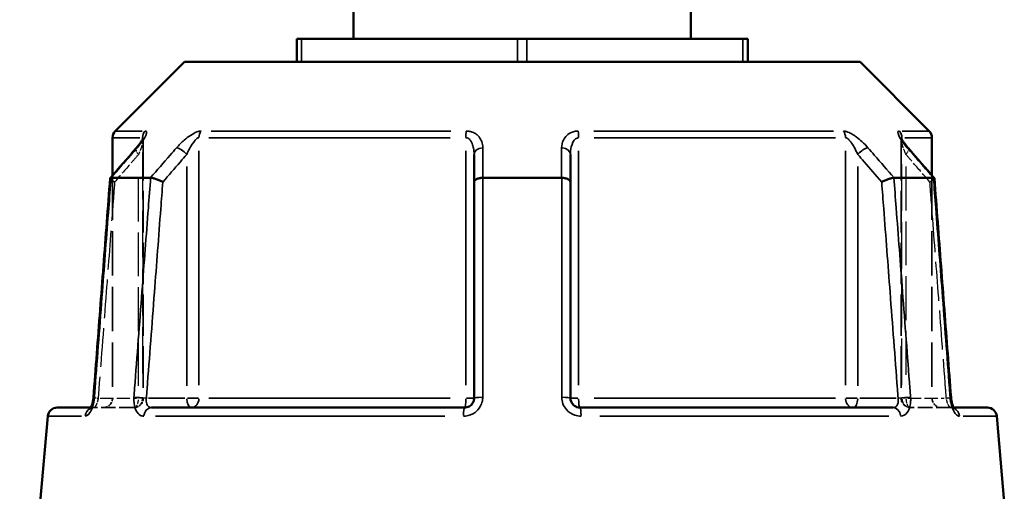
# Model space of a CAD drawing. Header units: millimetres. Extents: x 0 to 926, y 0 to 950.
# Tile 5 of 16: x 334 to 438, y 363 to 413. Entities that reach past the tile are written whole.
import ezdxf

# ---------------------------------------------------------------- set-up
doc = ezdxf.new("R2010")
doc.units = ezdxf.units.MM
doc.linetypes.add('DASHED', pattern=[0.2067, 0.1654, -0.0413])
for name, color, linetype, lineweight in [('Dimension (ANSI)', 7, 'Continuous', 25), ('Hidden (ANSI)', 7, 'DASHED', 35), ('Hidden Narrow (ANSI)', 7, 'DASHED', 25), ('Visible (ANSI)', 7, 'Continuous', 50), ('Visible Narrow (ANSI)', 7, 'Continuous', 35)]:
    doc.layers.add(name, color=color, linetype=linetype, lineweight=lineweight)
doc.styles.add('Note Text (ANSI)', font='tahoma.ttf')
doc.dimstyles.new('Default - mm (ANSI)', dxfattribs={"dimtxt": 3.048, "dimasz": 2.5, "dimexe": 3.175, "dimexo": 1.6002, "dimgap": 0.8, "dimtad": 0, "dimtoh": 1, "dimrnd": 1e-08, "dimzin": 4, "dimdsep": 46, "dimtxsty": 'Note Text (ANSI)', "dimcen": 0.09, "dimdle": 10, "dimclrd": 256, "dimclre": 256, "dimclrt": 256, "dimadec": 1, "dimazin": 1, "dimtfac": 1, "dimtofl": 0, "dimtmove": 0, "dimatfit": 3, "dimfxl": 1, "dimtolj": 1, "dimtzin": 4, "dimlwd": -1, "dimlwe": -1, "dimarcsym": 0})

# ---------------------------------------------------------------- blocks, each defined once
blk = doc.blocks.new('*D8')
at = {"layer": 'Defpoints', "color": 0, "transparency": 16777216}
for p in [(243.33, 502.54), (372.01, 502.54), (388.63, 271.66)]:
    blk.add_point(p, dxfattribs=at)
at = {"layer": 'Dimension (ANSI)', "transparency": 16777216}
for p, q in [((370.41, 502.54), (240.16, 502.54)), ((243.33, 500.04), (243.33, 453.61)), ((243.33, 274.16), (243.33, 439.7)), ((387.03, 271.66), (240.16, 271.66))]:
    blk.add_line(p, q, dxfattribs=at)
for points in [[(242.91, 500.04), (243.75, 500.04), (243.33, 502.54)], [(242.91, 274.16), (243.75, 274.16), (243.33, 271.66)]]:
    blk.add_solid(points, dxfattribs=at)
at = {"layer": 'Dimension (ANSI)', "transparency": 16777216, "insert": (241.74, 440.5), "char_height": 3.048, "attachment_point": 1, "rotation": 90, "style": 'Note Text (ANSI)'}
blk.add_mtext('\\A1;230.89', dxfattribs=at)

msp = doc.modelspace()

# ---------------------------------------------------------------- linework, layer by layer
at = {"layer": 'Hidden (ANSI)', "ltscale": 26.493855}
for p, q in [((347.212, 400.471), (347.212, 373.089)), ((427.398, 400.471), (427.398, 373.089))]:
    msp.add_line(p, q, dxfattribs=at)
at = {"layer": 'Hidden (ANSI)', "ltscale": 28.476213}
msp.add_line((343.955, 396.634), (343.955, 373.089), dxfattribs=at)
at = {"layer": 'Hidden (ANSI)', "ltscale": 28.476215}
msp.add_line((430.655, 396.634), (430.655, 373.089), dxfattribs=at)
at = {"layer": 'Hidden (ANSI)', "ltscale": 1.470216}
msp.add_line((341.673, 372.089), (341.968, 372.089), dxfattribs=at)
at = {"layer": 'Hidden (ANSI)', "ltscale": 9.334328}
for p, q in [((346.212, 372.089), (341.968, 372.089)), ((432.643, 372.089), (428.398, 372.089))]:
    msp.add_line(p, q, dxfattribs=at)
at = {"layer": 'Hidden (ANSI)', "ltscale": 1.47006}
msp.add_line((432.643, 372.089), (432.937, 372.089), dxfattribs=at)
at = {"layer": 'Hidden (ANSI)', "ltscale": 2.991791}
for centre, start, end in [((342.955, 373.089), 270, 0), ((346.212, 373.089), 270, 0), ((428.398, 373.089), 180, 270), ((431.655, 373.089), 180, 270)]:
    msp.add_arc(centre, 1, start, end, dxfattribs=at)
at = {"layer": 'Hidden (ANSI)', "ltscale": 8.512628}
for centre, major_axis, ratio, start_param, end_param in [((10198.771, -10884.994), (-350.928, 15922.406), 0.8713232, 0.7640997, 0.7643804), ((-9560.823, -11042.14), (-354.119, -16144.189), 0.871299, 2.3771226, 2.3773994)]:
    msp.add_ellipse(centre, major_axis=major_axis, ratio=ratio, start_param=start_param, end_param=end_param, dxfattribs=at)
at = {"layer": 'Hidden (ANSI)', "ltscale": 4.578621}
msp.add_open_spline([(346.458, 399.511), (346.557, 399.625), (346.65, 399.738), (346.822, 399.956), (346.9, 400.061), (347.037, 400.258), (347.095, 400.35), (347.162, 400.466), (347.18, 400.501), (347.205, 400.552), (347.214, 400.571), (347.224, 400.594), (347.226, 400.601), (347.229, 400.608), (347.226, 400.604), (347.219, 400.566), (347.215, 400.541), (347.212, 400.493), (347.212, 400.482), (347.212, 400.471)], degree=3, knots=[0, 0, 0, 0, 0.05326363, 0.05326363, 0.10652726, 0.10652726, 0.15979088, 0.15979088, 0.1864227, 0.1864227, 0.20693939, 0.20693939, 0.22202176, 0.22202176, 0.24544118, 0.24544118, 0.26213437, 0.26213437, 0.26631814, 0.26631814, 0.26631814, 0.26631814], dxfattribs=at)
at = {"layer": 'Hidden (ANSI)', "ltscale": 0.735482}
msp.add_open_spline([(347.212, 400.471), (347.212, 400.514), (347.216, 400.543), (347.222, 400.585), (347.225, 400.596), (347.227, 400.604), (347.228, 400.605), (347.228, 400.605)], degree=3, knots=[0.079099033, 0.079099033, 0.079099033, 0.079099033, 0.094745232, 0.094745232, 0.110737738, 0.110737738, 0.118300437, 0.118300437, 0.118300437, 0.118300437], dxfattribs=at)
at = {"layer": 'Hidden (ANSI)', "ltscale": 4.578617}
msp.add_open_spline([(427.398, 400.471), (427.398, 400.514), (427.395, 400.543), (427.388, 400.585), (427.385, 400.596), (427.382, 400.608), (427.382, 400.606), (427.389, 400.587), (427.398, 400.566), (427.431, 400.499), (427.46, 400.445), (427.546, 400.301), (427.608, 400.206), (427.752, 400.004), (427.834, 399.897), (427.995, 399.697), (428.072, 399.604), (428.153, 399.511)], degree=3, knots=[0.07909903, 0.07909903, 0.07909903, 0.07909903, 0.09474523, 0.09474523, 0.11073774, 0.11073774, 0.12984163, 0.12984163, 0.15596521, 0.15596521, 0.19532048, 0.19532048, 0.24858388, 0.24858388, 0.30184727, 0.30184727, 0.345416, 0.345416, 0.345416, 0.345416], dxfattribs=at)
at = {"layer": 'Hidden (ANSI)', "ltscale": 0.735502}
msp.add_open_spline([(427.383, 400.605), (427.383, 400.606), (427.385, 400.599), (427.392, 400.566), (427.396, 400.541), (427.398, 400.493), (427.398, 400.482), (427.398, 400.471)], degree=3, knots=[0.227116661, 0.227116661, 0.227116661, 0.227116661, 0.245441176, 0.245441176, 0.262134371, 0.262134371, 0.26631814, 0.26631814, 0.26631814, 0.26631814], dxfattribs=at)
at = {"layer": 'Hidden (ANSI)', "ltscale": 2.089214}
for points, knots in [([(343.704, 396.331), (343.702, 396.307), (343.716, 396.278), (343.779, 396.203), (343.834, 396.155), (343.981, 396.052), (344.071, 395.997), (344.175, 395.941), (344.176, 395.94), (344.177, 395.94)], [-0.10955437, -0.10955437, -0.10955437, -0.10955437, -0.07796276, -0.07796276, -0.03923705, -0.03923705, 0, 0, 0.00047625, 0.00047625, 0.00047625, 0.00047625]), ([(430.433, 395.94), (430.435, 395.94), (430.436, 395.941), (430.539, 395.997), (430.63, 396.052), (430.776, 396.155), (430.832, 396.203), (430.895, 396.278), (430.908, 396.307), (430.907, 396.331)], [-0.15371258, -0.15371258, -0.15371258, -0.15371258, -0.15323743, -0.15323743, -0.11409174, -0.11409174, -0.0754562, -0.0754562, -0.04393815, -0.04393815, -0.04393815, -0.04393815])]:
    msp.add_open_spline(points, degree=3, knots=knots, dxfattribs=at)
at = {"layer": 'Hidden (ANSI)', "ltscale": 0.527502}
msp.add_open_spline([(341.911, 372.891), (341.918, 372.938), (341.925, 372.986), (341.935, 373.078), (341.939, 373.121), (341.942, 373.165)], degree=3, knots=[0.279678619, 0.279678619, 0.279678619, 0.279678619, 0.298086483, 0.298086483, 0.314813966, 0.314813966, 0.314813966, 0.314813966], dxfattribs=at)
at = {"layer": 'Hidden (ANSI)', "ltscale": 1.701024}
msp.add_open_spline([(341.594, 371.965), (341.594, 371.965), (341.594, 371.965), (341.595, 371.965), (341.604, 371.975), (341.65, 372.008), (341.688, 372.031), (341.802, 372.072), (341.881, 372.089), (341.968, 372.089)], degree=3, knots=[0.227293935, 0.227293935, 0.227293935, 0.227293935, 0.22772718, 0.22772718, 0.25682997, 0.25682997, 0.285161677, 0.285161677, 0.314811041, 0.314811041, 0.314811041, 0.314811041], dxfattribs=at)
at = {"layer": 'Hidden (ANSI)', "ltscale": 1.700917}
for points in [[(341.968, 372.089), (341.864, 372.089), (341.772, 372.065), (341.658, 372.015), (341.627, 371.992), (341.599, 371.97), (341.594, 371.965), (341.594, 371.965)], [(432.643, 372.089), (432.746, 372.089), (432.838, 372.065), (432.952, 372.015), (432.984, 371.992), (433.012, 371.97), (433.016, 371.965), (433.016, 371.965)]]:
    msp.add_open_spline(points, degree=3, knots=[0, 0, 0, 0, 0.035487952, 0.035487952, 0.066590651, 0.066590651, 0.08751627, 0.08751627, 0.08751627, 0.08751627], dxfattribs=at)
at = {"layer": 'Hidden (ANSI)', "ltscale": 0.402963}
msp.add_open_spline([(341.625, 372.006), (341.625, 372.007), (341.626, 372.008), (341.64, 372.03), (341.656, 372.057), (341.673, 372.089)], degree=3, knots=[0.122975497, 0.122975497, 0.122975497, 0.122975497, 0.124622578, 0.124622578, 0.150448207, 0.150448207, 0.150448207, 0.150448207], dxfattribs=at)
at = {"layer": 'Hidden (ANSI)', "ltscale": 0.420625}
msp.add_open_spline([(341.831, 372.508), (341.843, 372.553), (341.855, 372.6), (341.87, 372.668), (341.874, 372.688), (341.878, 372.708)], degree=3, knots=[0.227257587, 0.227257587, 0.227257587, 0.227257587, 0.247429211, 0.247429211, 0.255432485, 0.255432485, 0.255432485, 0.255432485], dxfattribs=at)
at = {"layer": 'Hidden (ANSI)', "ltscale": 2.63652}
msp.add_open_spline([(432.937, 372.089), (432.956, 372.053), (432.974, 372.023), (433.005, 371.977), (433.016, 371.965), (433.016, 371.965), (433.007, 371.975), (432.96, 372.008), (432.922, 372.031), (432.808, 372.072), (432.729, 372.089), (432.643, 372.089)], degree=3, knots=[0.16436308, 0.16436308, 0.16436308, 0.16436308, 0.19343627, 0.19343627, 0.22772718, 0.22772718, 0.25682997, 0.25682997, 0.28516168, 0.28516168, 0.31481104, 0.31481104, 0.31481104, 0.31481104], dxfattribs=at)
at = {"layer": 'Hidden Narrow (ANSI)', "ltscale": 29.756516}
msp.add_line((347.139, 399.059), (347.139, 374.456), dxfattribs=at)
at = {"layer": 'Hidden Narrow (ANSI)', "ltscale": 29.756474}
msp.add_line((427.472, 374.456), (427.472, 399.059), dxfattribs=at)
at = {"layer": 'Hidden Narrow (ANSI)', "ltscale": 28.04664}
for p, q in [((346.712, 374.378), (346.712, 397.567)), ((427.898, 397.567), (427.898, 374.378))]:
    msp.add_line(p, q, dxfattribs=at)
at = {"layer": 'Hidden Narrow (ANSI)', "ltscale": 8.457208}
for p, q in [((342.653, 373.089), (346.498, 373.089)), ((428.112, 373.089), (431.957, 373.089))]:
    msp.add_line(p, q, dxfattribs=at)
at = {"layer": 'Hidden Narrow (ANSI)', "ltscale": 1.795034}
for p, q in [((347.211, 373.089), (346.757, 373.089)), ((427.854, 373.089), (427.4, 373.089))]:
    msp.add_line(p, q, dxfattribs=at)
at = {"layer": 'Hidden Narrow (ANSI)', "ltscale": 2.029475}
for centre, major_axis, start_param, end_param in [((347.212, 398.855), (-0.755, 0.656), 0.059198, 1.1247615), ((427.398, 398.855), (0.755, 0.656), 5.1584238, 6.2239873)]:
    msp.add_ellipse(centre, major_axis=major_axis, ratio=0.3543192, start_param=start_param, end_param=end_param, dxfattribs=at)
at = {"layer": 'Hidden Narrow (ANSI)', "ltscale": 1.797881}
for centre, major_axis, start_param, end_param in [((342.939, 373.089), (-0.997, 0.076), 0.0524429, 0.9964155), ((431.671, 373.089), (0.997, 0.076), 5.2867698, 6.2307424)]:
    msp.add_ellipse(centre, major_axis=major_axis, ratio=0.0437298, start_param=start_param, end_param=end_param, dxfattribs=at)
at = {"layer": 'Hidden Narrow (ANSI)', "ltscale": 2.692601}
for centre, ratio, start_param, end_param in [((346.212, 373.089), 0.5, 0.0785398, 1.4922565), ((346.212, 373.089), 0.9265657, 0.0785398, 1.4922565), ((428.398, 373.089), 0.9265657, 4.7909288, 6.2046455), ((428.398, 373.089), 0.5, 4.7909288, 6.2046455)]:
    msp.add_ellipse(centre, major_axis=(0, -1), ratio=ratio, start_param=start_param, end_param=end_param, dxfattribs=at)
at = {"layer": 'Hidden Narrow (ANSI)', "ltscale": 0.633739}
msp.add_ellipse((341.968, 371.089), major_axis=(0, 1), ratio=0.9213266, start_param=0.0184876, end_param=0.3512644, dxfattribs=at)
at = {"layer": 'Hidden Narrow (ANSI)', "ltscale": 0.633677}
msp.add_ellipse((432.643, 371.089), major_axis=(0, 1), ratio=0.9213266, start_param=5.9319551, end_param=6.2646995, dxfattribs=at)
at = {"layer": 'Hidden Narrow (ANSI)', "ltscale": 3.591758}
msp.add_open_spline([(347.205, 400.551), (347.207, 400.539), (347.209, 400.526), (347.215, 400.452), (347.208, 400.372), (347.178, 400.195), (347.156, 400.099), (347.087, 399.845), (347.034, 399.679), (346.896, 399.296), (346.808, 399.076), (346.712, 398.855)], degree=3, knots=[0.05373644, 0.05373644, 0.05373644, 0.05373644, 0.06721438, 0.06721438, 0.12292214, 0.12292214, 0.17440412, 0.17440412, 0.25131567, 0.25131567, 0.345416, 0.345416, 0.345416, 0.345416], dxfattribs=at)
at = {"layer": 'Hidden Narrow (ANSI)', "ltscale": 3.592147}
msp.add_open_spline([(427.898, 398.855), (427.778, 399.131), (427.671, 399.405), (427.465, 400.018), (427.383, 400.352), (427.402, 400.532), (427.404, 400.542), (427.406, 400.551)], degree=3, knots=[0, 0, 0, 0, 0.11734182, 0.11734182, 0.28109054, 0.28109054, 0.2916805, 0.2916805, 0.2916805, 0.2916805], dxfattribs=at)
at = {"layer": 'Hidden Narrow (ANSI)', "ltscale": 7.081717}
for points, knots in [([(346.712, 398.855), (346.486, 398.595), (346.26, 398.335), (346.034, 398.076), (345.415, 397.364), (344.796, 396.652), (344.177, 395.94)], [1.52956, 1.52956, 1.52956, 1.52956, 1.63999425, 1.63999425, 1.63999425, 1.94268014, 1.94268014, 1.94268014, 1.94268014]), ([(430.433, 395.94), (429.814, 396.652), (429.195, 397.364), (428.576, 398.076), (428.35, 398.335), (428.124, 398.595), (427.898, 398.855)], [2.55862177, 2.55862177, 2.55862177, 2.55862177, 2.86130766, 2.86130766, 2.86130766, 2.9717419, 2.9717419, 2.9717419, 2.9717419])]:
    msp.add_open_spline(points, degree=3, knots=knots, dxfattribs=at)
at = {"layer": 'Hidden Narrow (ANSI)', "ltscale": 24.968994}
for points, knots in [([(344.177, 395.94), (344.106, 394.999), (344.034, 394.059), (343.739, 390.174), (343.515, 387.23), (343.291, 384.285), (343.031, 380.873), (342.772, 377.461), (342.488, 373.729), (342.464, 373.409), (342.439, 373.089)], [0.6034865, 0.6034865, 0.6034865, 0.6034865, 0.8866951, 0.8866951, 1.7733902, 1.7733902, 1.7733902, 2.8010582, 2.8010582, 2.8973048, 2.8973048, 2.8973048, 2.8973048]), ([(432.171, 373.089), (432.147, 373.409), (432.122, 373.729), (431.839, 377.461), (431.579, 380.873), (431.32, 384.285), (431.096, 387.23), (430.872, 390.174), (430.576, 394.059), (430.505, 394.999), (430.433, 395.94)], [1.2046153, 1.2046153, 1.2046153, 1.2046153, 1.300862, 1.300862, 2.32853, 2.32853, 2.32853, 3.2152251, 3.2152251, 3.4984336, 3.4984336, 3.4984336, 3.4984336])]:
    msp.add_open_spline(points, degree=3, knots=knots, dxfattribs=at)
at = {"layer": 'Hidden Narrow (ANSI)', "ltscale": 2.712011}
msp.add_open_spline([(342.439, 373.089), (342.429, 373.023), (342.417, 372.957), (342.379, 372.788), (342.351, 372.688), (342.277, 372.475), (342.229, 372.37), (342.105, 372.16), (342.028, 372.089), (341.968, 372.089)], degree=3, knots=[0, 0, 0, 0, 0.03982627, 0.03982627, 0.1035483, 0.1035483, 0.18638694, 0.18638694, 0.31481104, 0.31481104, 0.31481104, 0.31481104], dxfattribs=at)
at = {"layer": 'Hidden Narrow (ANSI)', "ltscale": 2.712193}
msp.add_open_spline([(432.643, 372.089), (432.62, 372.089), (432.595, 372.099), (432.526, 372.15), (432.479, 372.205), (432.374, 372.381), (432.316, 372.516), (432.226, 372.8), (432.193, 372.945), (432.171, 373.089)], degree=3, knots=[0, 0, 0, 0, 0.04867645, 0.04867645, 0.12655878, 0.12655878, 0.2278058, 0.2278058, 0.31481397, 0.31481397, 0.31481397, 0.31481397], dxfattribs=at)
at = {"layer": 'Visible (ANSI)'}
for p, q in [((369.455, 473.144), (369.455, 411.089)), ((405.155, 428.117), (405.155, 411.089)), ((363.455, 411.089), (363.955, 411.089)), ((363.455, 411.089), (363.455, 408.639)), ((363.955, 411.089), (386.805, 411.089)), ((386.805, 411.089), (387.805, 411.089)), ((387.805, 411.089), (410.656, 411.089)), ((410.656, 411.089), (411.156, 411.089)), ((411.156, 408.639), (411.156, 411.089)), ((351.556, 408.639), (344.248, 401.331)), ((351.556, 408.639), (423.054, 408.639)), ((423.054, 408.639), (430.362, 401.331)), ((343.955, 400.624), (343.955, 396.634)), ((430.655, 400.624), (430.655, 396.634)), ((382.205, 398.855), (382.205, 395.94)), ((392.405, 395.94), (392.405, 398.855)), ((343.813, 396.389), (347.974, 396.389)), ((382.205, 395.94), (382.205, 373.089)), ((383.144, 396.389), (391.467, 396.389)), ((392.405, 373.089), (392.405, 395.94)), ((426.637, 396.389), (430.798, 396.389)), ((338.096, 372.089), (341.673, 372.089)), ((348.068, 372.089), (381.205, 372.089)), ((393.405, 372.089), (426.543, 372.089)), ((432.937, 372.089), (436.514, 372.089)), ((337.1, 371.177), (336.305, 362.089)), ((437.51, 371.177), (438.305, 362.089))]:
    msp.add_line(p, q, dxfattribs=at)
for centre, start, end in [((344.955, 400.624), 135, 180), ((429.655, 400.624), 0, 45), ((338.096, 371.089), 90, 175), ((436.514, 371.089), 5, 90)]:
    msp.add_arc(centre, 1, start, end, dxfattribs=at)
for centre, major_axis, ratio, start_param, end_param in [((10335.434, -11042.14), (354.119, -16144.189), 0.871299, 3.9057859, 3.9060627), ((-9424.16, -10884.994), (350.928, 15922.406), 0.8713232, 5.5188049, 5.5190856)]:
    msp.add_ellipse(centre, major_axis=major_axis, ratio=ratio, start_param=start_param, end_param=end_param, dxfattribs=at)
for points, knots in [([(347.228, 400.605), (347.228, 400.605), (347.227, 400.603), (347.221, 400.587), (347.212, 400.566), (347.18, 400.499), (347.15, 400.445), (347.065, 400.301), (347.002, 400.206), (346.858, 400.004), (346.777, 399.897), (346.616, 399.697), (346.539, 399.604), (346.458, 399.511)], [0.11830044, 0.11830044, 0.11830044, 0.11830044, 0.12984163, 0.12984163, 0.15596521, 0.15596521, 0.19532048, 0.19532048, 0.24858388, 0.24858388, 0.30184727, 0.30184727, 0.345416, 0.345416, 0.345416, 0.345416]), ([(428.153, 399.511), (428.054, 399.625), (427.961, 399.738), (427.789, 399.956), (427.71, 400.061), (427.574, 400.258), (427.515, 400.35), (427.449, 400.466), (427.43, 400.501), (427.405, 400.552), (427.397, 400.571), (427.387, 400.594), (427.384, 400.601), (427.383, 400.605), (427.383, 400.605), (427.383, 400.605)], [0, 0, 0, 0, 0.05326363, 0.05326363, 0.10652726, 0.10652726, 0.15979088, 0.15979088, 0.1864227, 0.1864227, 0.20693939, 0.20693939, 0.22202176, 0.22202176, 0.22711666, 0.22711666, 0.22711666, 0.22711666]), ([(343.704, 396.331), (343.586, 394.786), (343.469, 393.242), (343.234, 390.153), (343.117, 388.609), (342.882, 385.52), (342.764, 383.976), (342.529, 380.887), (342.412, 379.343), (342.177, 376.254), (342.06, 374.71), (341.942, 373.165)], [0.5718587, 0.5718587, 0.5718587, 0.5718587, 1.0369479, 1.0369479, 1.5020372, 1.5020372, 1.9671264, 1.9671264, 2.4322156, 2.4322156, 2.8973048, 2.8973048, 2.8973048, 2.8973048]), ([(343.802, 396.389), (343.749, 396.384), (343.718, 396.369), (343.705, 396.341), (343.704, 396.336), (343.704, 396.331)], [-0.153595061, -0.153595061, -0.153595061, -0.153595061, -0.116550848, -0.116550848, -0.109554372, -0.109554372, -0.109554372, -0.109554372]), ([(349.277, 395.94), (349.276, 395.94), (349.275, 395.941), (349.17, 395.997), (349.057, 396.052), (348.821, 396.155), (348.7, 396.203), (348.463, 396.286), (348.349, 396.32), (348.146, 396.369), (348.059, 396.384), (347.989, 396.389)], [-0.15371258, -0.15371258, -0.15371258, -0.15371258, -0.15323742, -0.15323742, -0.11409173, -0.11409173, -0.07545617, -0.07545617, -0.03695795, -0.03695795, 0, 0, 0, 0]), ([(383.118, 396.389), (382.996, 396.384), (382.877, 396.369), (382.653, 396.32), (382.552, 396.286), (382.384, 396.203), (382.319, 396.155), (382.229, 396.052), (382.206, 395.997), (382.205, 395.941), (382.205, 395.94), (382.205, 395.94)], [-0.15359492, -0.15359492, -0.15359492, -0.15359492, -0.11655078, -0.11655078, -0.07796289, -0.07796289, -0.03923697, -0.03923697, 0, 0, 0.0004764, 0.0004764, 0.0004764, 0.0004764]), ([(392.405, 395.94), (392.405, 395.94), (392.405, 395.941), (392.405, 395.997), (392.381, 396.052), (392.292, 396.155), (392.226, 396.203), (392.058, 396.286), (391.957, 396.32), (391.734, 396.369), (391.615, 396.384), (391.492, 396.389)], [-0.15371258, -0.15371258, -0.15371258, -0.15371258, -0.15323729, -0.15323729, -0.11409168, -0.11409168, -0.07545593, -0.07545593, -0.03695789, -0.03695789, 0, 0, 0, 0]), ([(426.622, 396.389), (426.552, 396.384), (426.464, 396.369), (426.262, 396.32), (426.148, 396.286), (425.911, 396.203), (425.79, 396.155), (425.554, 396.052), (425.44, 395.997), (425.336, 395.941), (425.335, 395.94), (425.333, 395.94)], [-0.15359504, -0.15359504, -0.15359504, -0.15359504, -0.11655084, -0.11655084, -0.07796278, -0.07796278, -0.03923704, -0.03923704, 0, 0, 0.00047627, 0.00047627, 0.00047627, 0.00047627]), ([(430.907, 396.331), (430.906, 396.336), (430.905, 396.341), (430.893, 396.369), (430.861, 396.384), (430.809, 396.389)], [-0.043938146, -0.043938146, -0.043938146, -0.043938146, -0.03695796, -0.03695796, 0, 0, 0, 0]), ([(432.668, 373.165), (432.551, 374.71), (432.433, 376.254), (432.198, 379.343), (432.081, 380.887), (431.846, 383.976), (431.729, 385.52), (431.494, 388.609), (431.376, 390.153), (431.141, 393.242), (431.024, 394.786), (430.907, 396.331)], [1.2046153, 1.2046153, 1.2046153, 1.2046153, 1.6697046, 1.6697046, 2.1347938, 2.1347938, 2.599883, 2.599883, 3.0649722, 3.0649722, 3.5300614, 3.5300614, 3.5300614, 3.5300614]), ([(341.942, 373.165), (341.932, 373.028), (341.914, 372.89), (341.864, 372.631), (341.833, 372.509), (341.767, 372.3), (341.732, 372.212), (341.67, 372.08), (341.642, 372.032), (341.606, 371.978), (341.594, 371.965), (341.594, 371.965)], [0, 0, 0, 0, 0.05246869, 0.05246869, 0.10385719, 0.10385719, 0.15173749, 0.15173749, 0.19343627, 0.19343627, 0.22729393, 0.22729393, 0.22729393, 0.22729393]), ([(382.205, 373.089), (382.205, 373.024), (382.199, 372.958), (382.165, 372.79), (382.128, 372.69), (382.009, 372.479), (381.917, 372.373), (381.665, 372.184), (381.493, 372.116), (381.28, 372.092), (381.243, 372.089), (381.205, 372.089)], [0, 0, 0, 0, 0.03957477, 0.03957477, 0.1028944, 0.1028944, 0.18520991, 0.18520991, 0.29222008, 0.29222008, 0.31481112, 0.31481112, 0.31481112, 0.31481112]), ([(393.405, 372.089), (393.295, 372.089), (393.185, 372.108), (392.913, 372.201), (392.761, 372.304), (392.492, 372.619), (392.405, 372.854), (392.405, 373.089)], [0, 0, 0, 0, 0.06653404, 0.06653404, 0.1729885, 0.1729885, 0.31481287, 0.31481287, 0.31481287, 0.31481287]), ([(432.668, 373.165), (432.679, 373.028), (432.697, 372.89), (432.746, 372.631), (432.777, 372.509), (432.843, 372.3), (432.878, 372.212), (432.92, 372.123), (432.929, 372.105), (432.937, 372.089)], [0, 0, 0, 0, 0.05246869, 0.05246869, 0.10385719, 0.10385719, 0.15173749, 0.15173749, 0.16436308, 0.16436308, 0.16436308, 0.16436308]), ([(433.016, 371.965), (433.016, 371.965), (433.016, 371.966), (433.011, 371.971), (432.999, 371.986), (432.965, 372.037), (432.943, 372.076), (432.89, 372.184), (432.861, 372.256), (432.8, 372.431), (432.77, 372.536), (432.717, 372.771), (432.695, 372.902), (432.676, 373.078), (432.671, 373.121), (432.668, 373.165)], [0.08751627, 0.08751627, 0.08751627, 0.08751627, 0.09464308, 0.09464308, 0.12462258, 0.12462258, 0.15950627, 0.15950627, 0.20062077, 0.20062077, 0.24742921, 0.24742921, 0.29808648, 0.29808648, 0.31481397, 0.31481397, 0.31481397, 0.31481397]), ([(341.594, 371.965), (341.594, 371.965), (341.595, 371.966), (341.6, 371.971), (341.61, 371.984), (341.625, 372.006)], [0.08751627, 0.08751627, 0.08751627, 0.08751627, 0.094643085, 0.094643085, 0.122975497, 0.122975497, 0.122975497, 0.122975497]), ([(341.673, 372.089), (341.679, 372.101), (341.686, 372.113), (341.72, 372.184), (341.75, 372.256), (341.797, 372.391), (341.814, 372.448), (341.831, 372.508)], [0.150448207, 0.150448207, 0.150448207, 0.150448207, 0.159506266, 0.159506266, 0.200620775, 0.200620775, 0.227257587, 0.227257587, 0.227257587, 0.227257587])]:
    msp.add_open_spline(points, degree=3, knots=knots, dxfattribs=at)
for points in [[(343.802, 396.389), (343.805, 396.389), (343.809, 396.389), (343.813, 396.389)], [(347.974, 396.389), (347.979, 396.389), (347.984, 396.389), (347.989, 396.389)], [(383.118, 396.389), (383.127, 396.389), (383.135, 396.389), (383.144, 396.389)], [(391.467, 396.389), (391.475, 396.389), (391.484, 396.389), (391.492, 396.389)], [(426.622, 396.389), (426.627, 396.389), (426.632, 396.389), (426.637, 396.389)], [(430.798, 396.389), (430.801, 396.389), (430.805, 396.389), (430.809, 396.389)], [(341.878, 372.708), (341.891, 372.767), (341.902, 372.829), (341.911, 372.891)]]:
    msp.add_open_spline(points, degree=3, dxfattribs=at)
at = {"layer": 'Visible Narrow (ANSI)'}
for p, q in [((363.955, 408.762), (363.955, 410.967)), ((386.805, 410.967), (386.805, 408.762)), ((387.805, 408.762), (387.805, 410.967)), ((410.656, 410.967), (410.656, 408.762)), ((344.256, 401.331), (347.105, 401.331)), ((354.377, 401.331), (379.743, 401.331)), ((394.867, 401.331), (420.233, 401.331)), ((427.505, 401.331), (430.354, 401.331)), ((346.832, 400.624), (343.963, 400.624)), ((347.139, 400.614), (347.139, 400.436)), ((379.692, 400.624), (354.153, 400.624)), ((420.457, 400.624), (394.919, 400.624)), ((427.472, 400.436), (427.472, 400.614)), ((430.647, 400.624), (427.779, 400.624)), ((353.101, 374.466), (353.101, 399.248)), ((381.343, 399.248), (381.343, 374.466)), ((393.268, 374.466), (393.268, 399.248)), ((421.509, 399.248), (421.509, 374.466)), ((351.812, 397.567), (351.812, 374.378)), ((422.798, 374.378), (422.798, 397.567)), ((351.598, 373.089), (347.753, 373.089)), ((353.055, 373.089), (351.875, 373.089)), ((354.153, 373.089), (379.692, 373.089)), ((382.203, 373.089), (381.413, 373.089)), ((393.197, 373.089), (392.408, 373.089)), ((394.919, 373.089), (420.457, 373.089)), ((422.735, 373.089), (421.555, 373.089)), ((426.857, 373.089), (423.012, 373.089)), ((340.67, 371.177), (337.11, 371.177)), ((379.098, 371.177), (348.515, 371.177)), ((426.095, 371.177), (395.513, 371.177)), ((437.5, 371.177), (433.941, 371.177))]:
    msp.add_line(p, q, dxfattribs=at)
for centre, major_axis, ratio, start_param, end_param in [((348.065, 400.624), (0, 1), 0.9265657, 0.8246681, 1.5315264), ((353.89, 400.624), (0, -1), 0.7890235, 3.9662607, 4.6731191), ((381.48, 400.624), (0, 1), 0.1375423, 0.8246681, 1.5315264), ((393.13, 400.624), (0, -1), 0.1375423, 1.6100662, 2.3169246), ((420.72, 400.624), (0, 1), 0.7890235, 4.7516589, 5.4585172), ((426.545, 400.624), (0, -1), 0.9265657, 1.6100662, 2.3169246), ((347.212, 398.855), (-0.755, 0.656), 0.3543192, 5.9781609, 6.2671314), ((351.312, 398.855), (-0.755, 0.656), 0.3543192, 4.400804, 5.755338), ((383.205, 398.855), (-1, 0), 0.7086384, 4.8533994, 6.2079334), ((391.405, 398.855), (1, 0), 0.7086384, 0.0752519, 1.4297859), ((423.298, 398.855), (-0.755, -0.656), 0.3543192, 3.66944, 5.023974), ((427.398, 398.855), (0.755, 0.656), 0.3543192, 0.0160539, 0.3050244), ((342.939, 373.089), (-0.997, 0.076), 0.0437298, 5.8665688, 6.2612581), ((347.039, 373.089), (0.997, -0.076), 0.0437298, 1.1232285, 2.4618904), ((352.312, 373.089), (0, -1), 0.5, 4.7909288, 6.2046455), ((352.312, 373.089), (0, -1), 0.7890235, 0.0785398, 1.4922565), ((381.205, 373.089), (0, -1), 0.1375423, 0.0785398, 1.4922565), ((383.205, 373.089), (-1, 0), 0.0874597, 4.8701533, 6.2088152), ((391.405, 373.089), (1, 0), 0.0874597, 0.0743701, 1.413032), ((393.405, 373.089), (0, -1), 0.1375423, 4.7909288, 6.2046455), ((422.298, 373.089), (0, -1), 0.7890235, 4.7909288, 6.2046455), ((422.298, 373.089), (0, -1), 0.5, 0.0785398, 1.4922565), ((427.571, 373.089), (0.997, 0.076), 0.0437298, 0.6797022, 2.0183641), ((431.671, 373.089), (0.997, 0.076), 0.0437298, 0.0219272, 0.4166165), ((341.968, 371.089), (0, 1), 0.9213266, 0.4254409, 1.427841), ((348.068, 371.089), (0, 1), 0.797365, 0.0741765, 1.4093534), ((381.205, 371.089), (0, 1), 0.1239616, 0.0741765, 1.4093534), ((393.405, 371.089), (0, 1), 0.1239616, 4.8738319, 6.2090088), ((426.543, 371.089), (0, 1), 0.797365, 4.8738319, 6.2090088), ((432.643, 371.089), (0, 1), 0.9213266, 4.8553461, 5.8577786)]:
    msp.add_ellipse(centre, major_axis=major_axis, ratio=ratio, start_param=start_param, end_param=end_param, dxfattribs=at)
for points, knots in [([(346.569, 399.562), (346.762, 399.783), (346.937, 400.003), (347.211, 400.386), (347.317, 400.552), (347.453, 400.806), (347.497, 400.902), (347.556, 401.079), (347.569, 401.159), (347.55, 401.263), (347.528, 401.296), (347.471, 401.326), (347.443, 401.331), (347.41, 401.331)], [-0.345416, -0.345416, -0.345416, -0.345416, -0.25131567, -0.25131567, -0.17440412, -0.17440412, -0.12292214, -0.12292214, -0.06721438, -0.06721438, -0.02585168, -0.02585168, 0, 0, 0, 0]), ([(353.332, 401.331), (353.202, 401.331), (353.045, 401.296), (352.441, 401.066), (351.96, 400.729), (351.247, 400.112), (350.975, 399.838), (350.735, 399.562)], [-0.34541683, -0.34541683, -0.34541683, -0.34541683, -0.28278882, -0.28278882, -0.11734182, -0.11734182, 0, 0, 0, 0]), ([(383.14, 399.562), (383.139, 399.785), (383.101, 400.006), (382.957, 400.389), (382.864, 400.554), (382.657, 400.807), (382.56, 400.902), (382.323, 401.079), (382.181, 401.159), (381.902, 401.263), (381.774, 401.296), (381.556, 401.326), (381.47, 401.331), (381.383, 401.331)], [-0.34541583, -0.34541583, -0.34541583, -0.34541583, -0.25081718, -0.25081718, -0.17415567, -0.17415567, -0.12305037, -0.12305037, -0.06721438, -0.06721438, -0.02585168, -0.02585168, 0, 0, 0, 0]), ([(393.227, 401.331), (392.995, 401.331), (392.77, 401.288), (392.121, 401.038), (391.823, 400.714), (391.529, 400.112), (391.471, 399.838), (391.471, 399.562)], [-0.34541645, -0.34541645, -0.34541645, -0.34541645, -0.27620858, -0.27620858, -0.11734182, -0.11734182, 0, 0, 0, 0]), ([(423.875, 399.562), (423.683, 399.783), (423.47, 400.003), (423.053, 400.385), (422.855, 400.552), (422.51, 400.806), (422.368, 400.902), (422.072, 401.079), (421.917, 401.159), (421.657, 401.263), (421.55, 401.296), (421.39, 401.326), (421.332, 401.331), (421.278, 401.331)], [-0.34541603, -0.34541603, -0.34541603, -0.34541603, -0.25141662, -0.25141662, -0.17445287, -0.17445287, -0.12288915, -0.12288915, -0.06721438, -0.06721438, -0.02585168, -0.02585168, 0, 0, 0, 0]), ([(427.2, 401.331), (427.118, 401.331), (427.07, 401.294), (427.015, 401.059), (427.177, 400.725), (427.587, 400.112), (427.801, 399.838), (428.041, 399.562)], [-0.34541684, -0.34541684, -0.34541684, -0.34541684, -0.28109054, -0.28109054, -0.11734182, -0.11734182, 0, 0, 0, 0]), ([(347.139, 400.624), (347.155, 400.624), (347.168, 400.618), (347.191, 400.595), (347.199, 400.576), (347.205, 400.551)], [0, 0, 0, 0, 0.025851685, 0.025851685, 0.053736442, 0.053736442, 0.053736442, 0.053736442]), ([(351.812, 398.855), (351.932, 399.131), (352.068, 399.405), (352.422, 400.022), (352.661, 400.359), (352.96, 400.589), (353.037, 400.624), (353.101, 400.624)], [0, 0, 0, 0, 0.11734182, 0.11734182, 0.28278882, 0.28278882, 0.34541683, 0.34541683, 0.34541683, 0.34541683]), ([(381.343, 400.624), (381.385, 400.624), (381.428, 400.618), (381.535, 400.589), (381.598, 400.556), (381.735, 400.452), (381.805, 400.372), (381.921, 400.195), (381.969, 400.1), (382.071, 399.847), (382.116, 399.682), (382.187, 399.298), (382.205, 399.077), (382.205, 398.855)], [0, 0, 0, 0, 0.02585168, 0.02585168, 0.06721438, 0.06721438, 0.12305037, 0.12305037, 0.17415567, 0.17415567, 0.25081718, 0.25081718, 0.34541583, 0.34541583, 0.34541583, 0.34541583]), ([(392.405, 398.855), (392.405, 399.131), (392.434, 399.405), (392.577, 400.007), (392.724, 400.331), (393.043, 400.581), (393.153, 400.624), (393.268, 400.624)], [0, 0, 0, 0, 0.11734182, 0.11734182, 0.27620858, 0.27620858, 0.34541645, 0.34541645, 0.34541645, 0.34541645]), ([(421.509, 400.624), (421.536, 400.624), (421.565, 400.618), (421.643, 400.589), (421.696, 400.556), (421.824, 400.452), (421.901, 400.372), (422.048, 400.195), (422.119, 400.099), (422.29, 399.845), (422.389, 399.678), (422.596, 399.296), (422.702, 399.076), (422.798, 398.855)], [0, 0, 0, 0, 0.02585168, 0.02585168, 0.06721438, 0.06721438, 0.12288915, 0.12288915, 0.17445287, 0.17445287, 0.25141662, 0.25141662, 0.34541603, 0.34541603, 0.34541603, 0.34541603]), ([(343.813, 396.389), (344.506, 397.187), (345.199, 397.985), (345.892, 398.783), (346.118, 399.043), (346.344, 399.302), (346.569, 399.562)], [-1.97914638, -1.97914638, -1.97914638, -1.97914638, -1.63999425, -1.63999425, -1.63999425, -1.52956, -1.52956, -1.52956, -1.52956]), ([(350.735, 399.562), (350.509, 399.302), (350.283, 399.042), (350.057, 398.783), (349.362, 397.985), (348.668, 397.187), (347.974, 396.389)], [-2.74525, -2.74525, -2.74525, -2.74525, -2.63478434, -2.63478434, -2.63478434, -2.29566362, -2.29566362, -2.29566362, -2.29566362]), ([(383.144, 396.389), (383.143, 397.187), (383.142, 397.985), (383.141, 398.783), (383.14, 399.043), (383.14, 399.302), (383.14, 399.562)], [-1.97914638, -1.97914638, -1.97914638, -1.97914638, -1.63999115, -1.63999115, -1.63999115, -1.52956, -1.52956, -1.52956, -1.52956]), ([(391.471, 399.562), (391.471, 399.302), (391.47, 399.043), (391.47, 398.783), (391.469, 397.985), (391.468, 397.187), (391.467, 396.389)], [-0.97913562, -0.97913562, -0.97913562, -0.97913562, -0.86870447, -0.86870447, -0.86870447, -0.52954924, -0.52954924, -0.52954924, -0.52954924]), ([(426.637, 396.389), (425.942, 397.187), (425.248, 397.985), (424.554, 398.783), (424.328, 399.042), (424.101, 399.302), (423.875, 399.562)], [-1.97914638, -1.97914638, -1.97914638, -1.97914638, -1.64002566, -1.64002566, -1.64002566, -1.52956, -1.52956, -1.52956, -1.52956]), ([(428.041, 399.562), (428.267, 399.302), (428.492, 399.043), (428.718, 398.783), (429.411, 397.985), (430.105, 397.187), (430.798, 396.389)], [-2.9717419, -2.9717419, -2.9717419, -2.9717419, -2.86130766, -2.86130766, -2.86130766, -2.52215552, -2.52215552, -2.52215552, -2.52215552]), ([(349.277, 395.94), (349.896, 396.652), (350.515, 397.364), (351.134, 398.075), (351.36, 398.335), (351.586, 398.595), (351.812, 398.855)], [2.33212986, 2.33212986, 2.33212986, 2.33212986, 2.63478434, 2.63478434, 2.63478434, 2.74525, 2.74525, 2.74525, 2.74525]), ([(422.798, 398.855), (423.024, 398.595), (423.25, 398.335), (423.476, 398.075), (424.095, 397.364), (424.714, 396.652), (425.333, 395.94)], [1.52956, 1.52956, 1.52956, 1.52956, 1.64002566, 1.64002566, 1.64002566, 1.94268014, 1.94268014, 1.94268014, 1.94268014]), ([(342.038, 373.177), (342.062, 373.496), (342.087, 373.816), (342.37, 377.548), (342.629, 380.96), (342.889, 384.373), (343.112, 387.317), (343.336, 390.261), (343.64, 394.267), (343.721, 395.328), (343.802, 396.389)], [-2.8973048, -2.8973048, -2.8973048, -2.8973048, -2.8010582, -2.8010582, -1.7733902, -1.7733902, -1.7733902, -0.8866951, -0.8866951, -0.5671389, -0.5671389, -0.5671389, -0.5671389]), ([(347.989, 396.389), (347.908, 395.328), (347.827, 394.267), (347.522, 390.261), (347.298, 387.317), (347.074, 384.373), (346.814, 380.96), (346.554, 377.548), (346.27, 373.816), (346.246, 373.496), (346.221, 373.177)], [-3.5347812, -3.5347812, -3.5347812, -3.5347812, -3.2152251, -3.2152251, -2.32853, -2.32853, -2.32853, -1.300862, -1.300862, -1.2046153, -1.2046153, -1.2046153, -1.2046153]), ([(347.539, 373.089), (347.564, 373.409), (347.588, 373.729), (347.872, 377.461), (348.131, 380.873), (348.391, 384.285), (348.615, 387.23), (348.839, 390.174), (349.134, 394.059), (349.206, 394.999), (349.277, 395.94)], [1.2046153, 1.2046153, 1.2046153, 1.2046153, 1.300862, 1.300862, 2.32853, 2.32853, 2.32853, 3.2152251, 3.2152251, 3.4984336, 3.4984336, 3.4984336, 3.4984336]), ([(383.122, 373.177), (383.122, 373.496), (383.122, 373.816), (383.121, 377.548), (383.121, 380.96), (383.12, 384.373), (383.12, 387.317), (383.119, 390.261), (383.119, 394.267), (383.118, 395.328), (383.118, 396.389)], [-2.8973048, -2.8973048, -2.8973048, -2.8973048, -2.8010582, -2.8010582, -1.7733902, -1.7733902, -1.7733902, -0.8866951, -0.8866951, -0.5671389, -0.5671389, -0.5671389, -0.5671389]), ([(391.492, 396.389), (391.492, 395.328), (391.492, 394.267), (391.491, 390.261), (391.491, 387.317), (391.49, 384.373), (391.49, 380.96), (391.489, 377.548), (391.489, 373.816), (391.489, 373.496), (391.489, 373.177)], [-3.5347812, -3.5347812, -3.5347812, -3.5347812, -3.2152251, -3.2152251, -2.32853, -2.32853, -2.32853, -1.300862, -1.300862, -1.2046153, -1.2046153, -1.2046153, -1.2046153]), ([(425.333, 395.94), (425.405, 394.999), (425.476, 394.059), (425.772, 390.174), (425.996, 387.23), (426.22, 384.285), (426.479, 380.873), (426.739, 377.461), (427.022, 373.729), (427.047, 373.409), (427.071, 373.089)], [0.6034865, 0.6034865, 0.6034865, 0.6034865, 0.8866951, 0.8866951, 1.7733902, 1.7733902, 1.7733902, 2.8010582, 2.8010582, 2.8973048, 2.8973048, 2.8973048, 2.8973048]), ([(428.389, 373.177), (428.365, 373.496), (428.34, 373.816), (428.056, 377.548), (427.797, 380.96), (427.537, 384.373), (427.313, 387.317), (427.088, 390.261), (426.783, 394.267), (426.703, 395.328), (426.622, 396.389)], [-2.8973048, -2.8973048, -2.8973048, -2.8973048, -2.8010582, -2.8010582, -1.7733902, -1.7733902, -1.7733902, -0.8866951, -0.8866951, -0.5671389, -0.5671389, -0.5671389, -0.5671389]), ([(430.809, 396.389), (430.889, 395.328), (430.97, 394.267), (431.274, 390.261), (431.498, 387.317), (431.722, 384.373), (431.981, 380.96), (432.24, 377.548), (432.524, 373.816), (432.548, 373.496), (432.572, 373.177)], [-3.5347812, -3.5347812, -3.5347812, -3.5347812, -3.2152251, -3.2152251, -2.32853, -2.32853, -2.32853, -1.300862, -1.300862, -1.2046153, -1.2046153, -1.2046153, -1.2046153]), ([(341.05, 371.177), (341.22, 371.177), (341.406, 371.317), (341.677, 371.737), (341.773, 371.949), (341.909, 372.373), (341.957, 372.574), (342.012, 372.912), (342.028, 373.044), (342.038, 373.177)], [-0.31481104, -0.31481104, -0.31481104, -0.31481104, -0.18638694, -0.18638694, -0.1035483, -0.1035483, -0.03982627, -0.03982627, 0, 0, 0, 0]), ([(346.221, 373.177), (346.213, 373.07), (346.21, 372.964), (346.219, 372.447), (346.306, 372.055), (346.579, 371.532), (346.736, 371.361), (347.029, 371.207), (347.149, 371.177), (347.274, 371.177)], [-0.31481354, -0.31481354, -0.31481354, -0.31481354, -0.28284699, -0.28284699, -0.15713721, -0.15713721, -0.06043739, -0.06043739, 0, 0, 0, 0]), ([(348.068, 372.089), (347.996, 372.089), (347.928, 372.105), (347.766, 372.182), (347.683, 372.267), (347.548, 372.529), (347.514, 372.724), (347.526, 372.983), (347.531, 373.036), (347.539, 373.089)], [0, 0, 0, 0, 0.06043739, 0.06043739, 0.15713721, 0.15713721, 0.28284699, 0.28284699, 0.31481354, 0.31481354, 0.31481354, 0.31481354]), ([(381.082, 371.177), (381.158, 371.177), (381.234, 371.181), (381.67, 371.229), (382.019, 371.365), (382.533, 371.744), (382.722, 371.955), (382.965, 372.378), (383.04, 372.578), (383.109, 372.914), (383.122, 373.045), (383.122, 373.177)], [-0.31481112, -0.31481112, -0.31481112, -0.31481112, -0.29222008, -0.29222008, -0.18520991, -0.18520991, -0.1028944, -0.1028944, -0.03957477, -0.03957477, 0, 0, 0, 0]), ([(391.489, 373.177), (391.488, 372.706), (391.665, 372.235), (392.214, 371.606), (392.524, 371.4), (393.079, 371.213), (393.304, 371.177), (393.529, 371.177)], [-0.31481287, -0.31481287, -0.31481287, -0.31481287, -0.1729885, -0.1729885, -0.06653404, -0.06653404, 0, 0, 0, 0]), ([(427.071, 373.089), (427.081, 373.023), (427.087, 372.957), (427.091, 372.788), (427.082, 372.687), (427.035, 372.475), (426.989, 372.369), (426.831, 372.159), (426.695, 372.089), (426.543, 372.089)], [0, 0, 0, 0, 0.03986256, 0.03986256, 0.10364264, 0.10364264, 0.18655676, 0.18655676, 0.31481094, 0.31481094, 0.31481094, 0.31481094]), ([(427.337, 371.177), (427.6, 371.177), (427.848, 371.316), (428.154, 371.736), (428.249, 371.948), (428.359, 372.372), (428.387, 372.574), (428.402, 372.912), (428.399, 373.044), (428.389, 373.177)], [-0.31481094, -0.31481094, -0.31481094, -0.31481094, -0.18655676, -0.18655676, -0.10364264, -0.10364264, -0.03986256, -0.03986256, 0, 0, 0, 0]), ([(432.572, 373.177), (432.594, 372.888), (432.644, 372.598), (432.801, 372.03), (432.917, 371.76), (433.147, 371.408), (433.255, 371.297), (433.429, 371.196), (433.496, 371.177), (433.56, 371.177)], [-0.31481397, -0.31481397, -0.31481397, -0.31481397, -0.2278058, -0.2278058, -0.12655878, -0.12655878, -0.04867645, -0.04867645, 0, 0, 0, 0])]:
    msp.add_open_spline(points, degree=3, knots=knots, dxfattribs=at)
msp.add_open_spline([(427.406, 400.551), (427.416, 400.598), (427.438, 400.624), (427.472, 400.624)], degree=3, dxfattribs=at)

# ---------------------------------------------------------------- dimensions: what is measured, and where the dimension line sits
at = {"layer": 'Dimension (ANSI)'}
dim = msp.add_linear_dim(base=(243.331, 502.544), p1=(388.63, 271.657), p2=(372.005, 502.544), angle=90, dimstyle='Default - mm (ANSI)', override={"dimgap": 0.8, "dimtoh": 0, "dimdec": 2, "dimtol": 0, "dimlim": 0, "dimtp": 0, "dimtm": 0, "dimtdec": 2, "dimatfit": 1}, dxfattribs=at)
dim.commit()
dim.dimension.update_dxf_attribs({"geometry": '*D8', "text_midpoint": (243.331, 446.656), "dimtype": 160})

doc.saveas('drawing.dxf')
